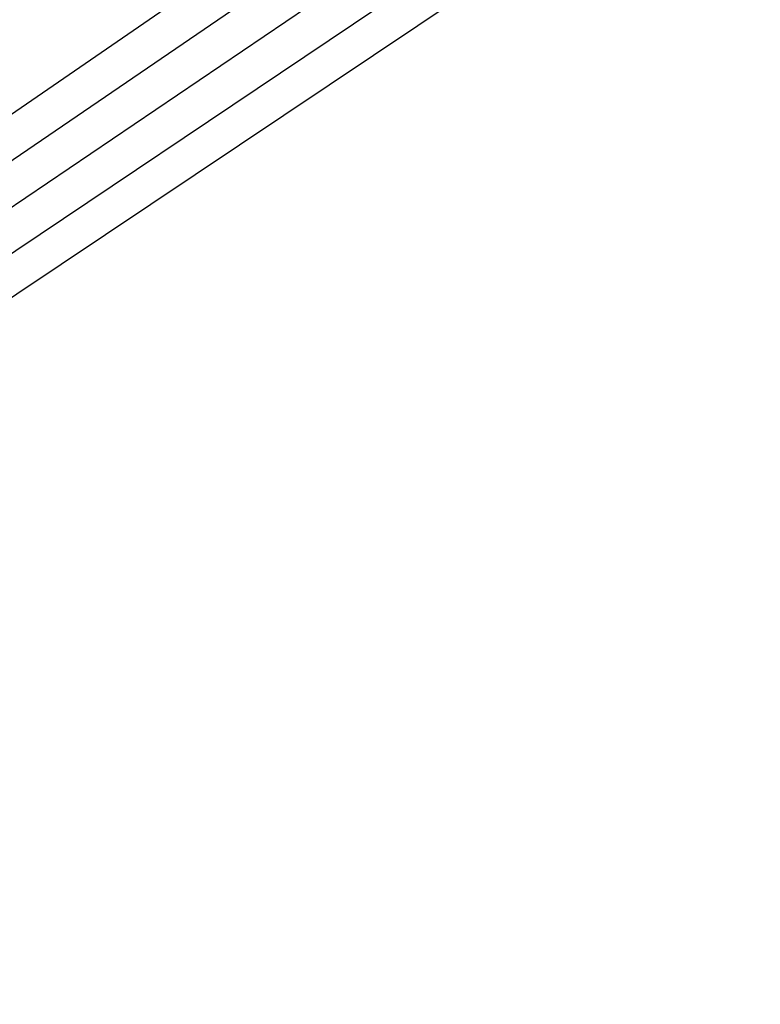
# Model space of a CAD drawing. Extents: x 9 to 437, y 6 to 307.
# Tile 8 of 13: x 167 to 176, y 116 to 128. Entities that reach past the tile are written whole.
import ezdxf

# ---------------------------------------------------------------- set-up
doc = ezdxf.new("R2010")
doc.units = 0
doc.layers.add('SEEWASSERNUTZUNG', color=7, linetype='Continuous')

msp = doc.modelspace()

# ---------------------------------------------------------------- linework, layer by layer
at = {"layer": 'SEEWASSERNUTZUNG', "color": 94, "linetype": 'ByBlock'}
for points in [[(147.19, 122.027), (159.21, 121.94), (188.168, 141.859), (190.924, 143.225), (218.521, 163.459), (225.152, 164.966)], [(150.014, 119.235), (159.463, 121.58), (188.439, 141.365), (191.15, 142.791), (218.67, 163.029), (225.154, 164.492), (225.129, 164.436)], [(152.813, 116.38), (159.716, 121.219), (188.734, 140.875), (191.37, 142.36), (218.795, 162.553), (225.137, 163.981)], [(155.678, 113.533), (159.968, 120.859), (188.996, 140.359), (191.625, 141.953), (218.93, 162.105), (225.309, 163.517)], [(158.52, 110.691), (160.221, 120.499), (189.25, 139.94), (191.91, 141.491), (219.064, 161.673), (225.615, 163.112)]]:
    msp.add_lwpolyline(points, dxfattribs=at)

doc.saveas('drawing.dxf')
